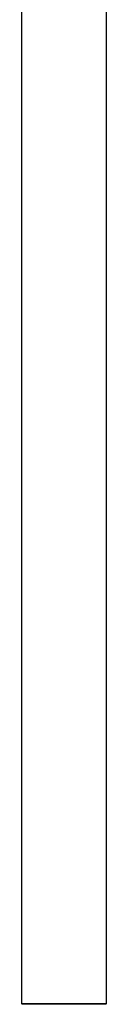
# Model space of a CAD drawing. Header units: millimetres. Extents: x 8 to 2236, y 12 to 2208.
# Tile 35 of 173: x 1110 to 1132, y 1048 to 1302. Entities that reach past the tile are written whole.
import ezdxf

# ---------------------------------------------------------------- set-up
doc = ezdxf.new("R2010")
doc.units = ezdxf.units.MM

msp = doc.modelspace()

# ---------------------------------------------------------------- linework, layer by layer
at = {"color": 7, "linetype": 'Continuous', "lineweight": 30}
for p, q in [((1110.07, 1596.68), (1110.07, 1048.66)), ((1131.97, 1048.66), (1131.97, 1596.68)), ((1110.07, 1048.66), (1110.27, 1048.46)), ((1110.07, 1048.66), (1121.02, 1048.66)), ((1131.77, 1048.46), (1110.27, 1048.46)), ((1121.02, 1048.66), (1131.97, 1048.66)), ((1131.77, 1048.46), (1131.97, 1048.66))]:
    msp.add_line(p, q, dxfattribs=at)

doc.saveas('drawing.dxf')
